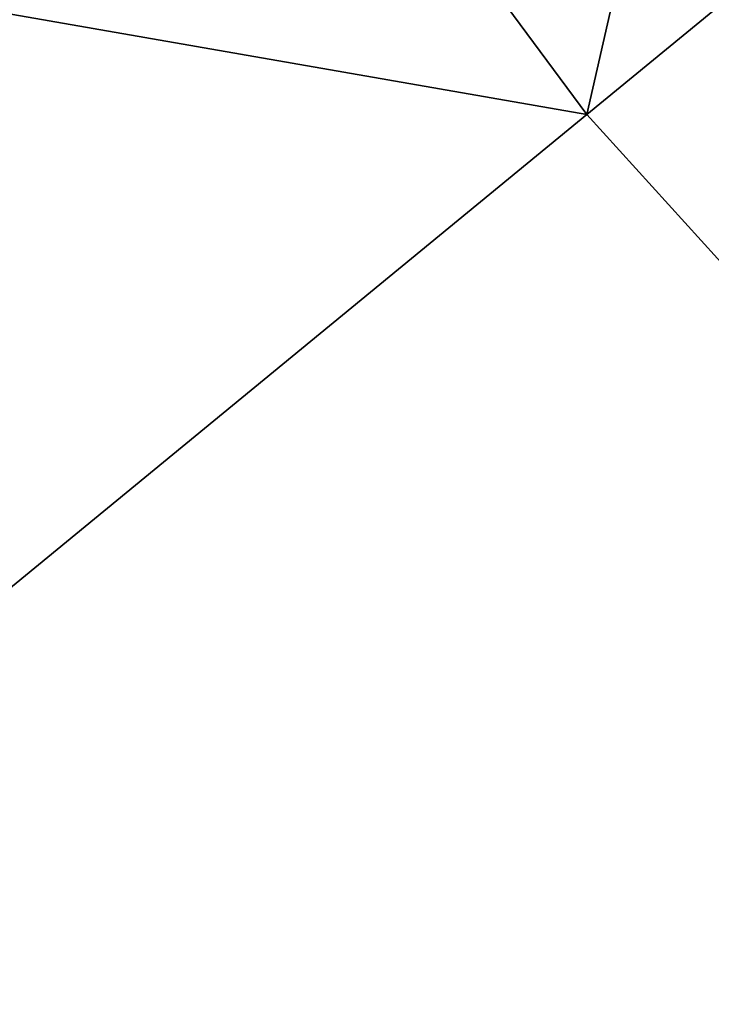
# Model space of a CAD drawing. Header units: millimetres. Extents: x -18 to 146, y -18 to 146.
# Tile 92 of 256: x 29.47323 to 29.47878, y 35.71547 to 35.72338. Entities that reach past the tile are written whole.
import ezdxf

# ---------------------------------------------------------------- set-up
doc = ezdxf.new("R2010")
doc.units = ezdxf.units.MM
doc.header["$LTSCALE"] = 25.4
doc.layers.get('0').update_dxf_attribs({"true_color": 0xff5454})

# ---------------------------------------------------------------- blocks, each defined once
blk = doc.blocks.new('CL-KEA-LED-30W-8770-8771.STL')
at = {"color": 250, "true_color": 0x313131}
mesh = blk.add_polyface(dxfattribs=at)
corners = [(29.4777832, 35.7226181, 42.2650642), (30.9058495, 41.9876213, 47.9224815), (26.844141, 39.273674, 42.2650642), (33.2539177, 38.8216171, 47.9224815)]
mesh.append_faces([[corners[k] for k in face] for face in [(0, 1, 2), (1, 0, 3)]], dxfattribs={"vtx0": -1, "color": 250})
mesh = blk.add_polyface(dxfattribs=at)
corners = [(29.4777832, 35.7226181, 42.2650642), (23.1712608, 36.8195343, 36.2354279), (26.0631371, 32.9202881, 36.2354279), (26.844141, 39.273674, 42.2650642)]
mesh.append_faces([[corners[k] for k in face] for face in [(0, 1, 2), (1, 0, 3)]], dxfattribs={"vtx0": -1, "color": 250})
mesh = blk.add_polyface(dxfattribs=at)
corners = [(32.446804, 32.446804, 42.2650642), (33.2539177, 38.8216171, 47.9224815), (29.4777832, 35.7226181, 42.2650642), (35.9010048, 35.9010048, 47.9224815)]
mesh.append_faces([[corners[k] for k in face] for face in [(0, 1, 2), (1, 0, 3)]], dxfattribs={"vtx0": -1, "color": 250})
mesh = blk.add_polyface(dxfattribs=at)
corners = [(32.446804, 32.446804, 42.2650642), (26.0631371, 32.9202881, 36.2354279), (29.3232803, 29.3232803, 36.2354279), (29.4777832, 35.7226181, 42.2650642)]
mesh.append_faces([[corners[k] for k in face] for face in [(0, 1, 2), (1, 0, 3)]], dxfattribs={"vtx0": -1, "color": 250})

msp = doc.modelspace()

# ---------------------------------------------------------------- block references
at = {"color": 0}
msp.add_blockref('CL-KEA-LED-30W-8770-8771.STL', (0, 0), dxfattribs=at)

doc.saveas('drawing.dxf')
